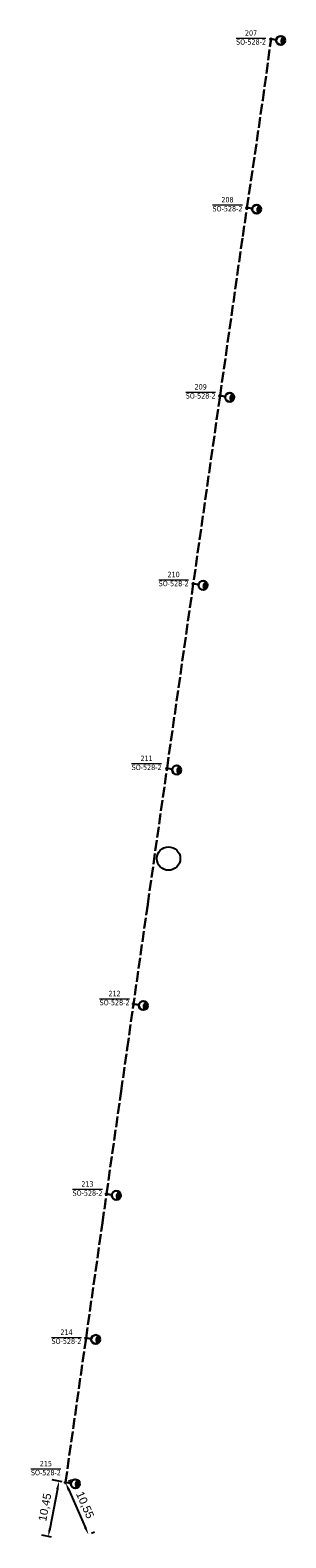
# Model space of a CAD drawing. Header units: metres. Extents: x 6462667 to 6462785, y 6040182 to 6040745.
# Tile 1 of 3: x 6462667 to 6462714, y 6040182 to 6040461. Entities that reach past the tile are written whole.
import ezdxf

# ---------------------------------------------------------------- set-up
doc = ezdxf.new("R2010")
doc.units = ezdxf.units.M
doc.linetypes.add('BUO', pattern=[2.5, 2, -0.5])
for name, color, linetype, lineweight in [('!Oświetlenie SP', 1, 'Continuous', 35), ('_linie nn proj.', 1, 'BUO', 30), ('E_O_Oświetlenie_Opis', 1, 'Continuous', 13), ('E_O_Rura_Opis', 7, 'Continuous', 13)]:
    doc.layers.add(name, color=color, linetype=linetype, lineweight=lineweight)
doc.layers.add('_dzialki', color=7, linetype='Continuous', true_color=0x0a0909)
doc.styles.get("Standard").update_dxf_attribs({"font": 'arial.ttf'})
doc.dimstyles.new('ISO-25', dxfattribs={"dimtxt": 2.5, "dimasz": 2.5, "dimexe": 1.25, "dimexo": 0.625, "dimtad": 1, "dimtxsty": 'Standard', "dimcen": 2.5, "dimadec": 0, "dimazin": 0, "dimtfac": 1, "dimtmove": 0, "dimatfit": 3, "dimfxl": 1, "dimarcsym": 0})

# ---------------------------------------------------------------- blocks, each defined once
blk = doc.blocks.new('*U28')
blk.add_hatch(color=0).paths.add_polyline_path([(2.31, -0.67, 0.241635), (2.65, 0, 0.248878), (2.29, 0.68, 0.519737)])
at = {"color": 0, "lineweight": 30}
for p, q in [((-0.11, 0.11), (0.11, -0.11)), ((-0.11, -0.11), (0.11, 0.11))]:
    blk.add_line(p, q, dxfattribs=at)
blk.add_lwpolyline([(0.15, 0), (1, 0)], dxfattribs=at)
blk.add_circle((0, 0), 0.15, dxfattribs=at)
at = {"color": 0, "linetype": 'Continuous', "lineweight": 30}
blk.add_circle((1.82, 0), 0.825, dxfattribs=at)
at = {"color": 0, "lineweight": 30}
blk.add_arc((2.77, 0.01), 0.827, 125.8639, 235.708, dxfattribs=at)
blk = doc.blocks.new('*D29')
at = {"layer": 'Defpoints', "color": 0, "transparency": 16777216}
for p in [(6462673.54, 6040192.08), (6462670.36, 6040182.05), (6462671.57, 6040181.82)]:
    blk.add_point(p, dxfattribs=at)
at = {"layer": 'E_O_Rura_Opis', "color": 0, "lineweight": -2, "transparency": 16777216}
for p, q in [((6462672.92, 6040192.2), (6462671.1, 6040192.55)), ((6462672.05, 6040190.84), (6462670.65, 6040183.52)), ((6462670.96, 6040181.94), (6462669.14, 6040182.29))]:
    blk.add_line(p, q, dxfattribs=at)
at = {"layer": 'E_O_Rura_Opis', "color": 0, "transparency": 16777216}
for points in [[(6462671.8, 6040190.88), (6462672.29, 6040190.79), (6462672.33, 6040192.31)], [(6462670.4, 6040183.57), (6462670.89, 6040183.48), (6462670.36, 6040182.05)]]:
    blk.add_solid(points, dxfattribs=at)
at = {"layer": 'E_O_Rura_Opis', "color": 0, "transparency": 16777216, "insert": (6462669.85, 6040187.47), "char_height": 1.5, "attachment_point": 5, "rotation": 79.1484}
blk.add_mtext('10,45', dxfattribs=at)
blk = doc.blocks.new('*D30')
at = {"layer": 'Defpoints', "color": 0, "transparency": 16777216}
for p in [(6462673.54, 6040192.08), (6462677.79, 6040182.43), (6462677.79, 6040182.43)]:
    blk.add_point(p, dxfattribs=at)
at = {"layer": 'E_O_Rura_Opis', "color": 0, "lineweight": -2, "transparency": 16777216}
for p, q in [((6462674.11, 6040192.33), (6462674.68, 6040192.58)), ((6462674.14, 6040190.71), (6462677.18, 6040183.8)), ((6462678.36, 6040182.68), (6462678.93, 6040182.93))]:
    blk.add_line(p, q, dxfattribs=at)
at = {"layer": 'E_O_Rura_Opis', "color": 0, "transparency": 16777216}
for points in [[(6462674.37, 6040190.81), (6462673.91, 6040190.61), (6462673.54, 6040192.08)], [(6462677.41, 6040183.9), (6462676.96, 6040183.7), (6462677.79, 6040182.43)]]:
    blk.add_solid(points, dxfattribs=at)
at = {"layer": 'E_O_Rura_Opis', "color": 0, "transparency": 16777216, "insert": (6462677.06, 6040187.87), "char_height": 1.5, "attachment_point": 5, "rotation": 293.7875}
blk.add_mtext('10,55', dxfattribs=at)

msp = doc.modelspace()

# ---------------------------------------------------------------- linework, layer by layer
at = {"layer": '_dzialki', "color": 3}
msp.add_circle((6462692.617, 6040307.784), 2.168, dxfattribs=at)
at = {"layer": '_linie nn proj.'}
for points in [[(6462707.137, 6040428.439), (6462710.053, 6040448.406), (6462711.584, 6040459.724), (6462711.584, 6040459.724)], [(6462702.149, 6040393.594), (6462702.149, 6040393.594), (6462702.149, 6040393.594), (6462706.343, 6040423.129), (6462707.137, 6040428.439)], [(6462702.149, 6040393.594), (6462697.199, 6040358.736)], [(6462697.199, 6040358.736), (6462692.55, 6040326.033)], [(6462692.552, 6040326.046), (6462688.753, 6040299.279)], [(6462688.753, 6040299.279), (6462684.955, 6040272.511)], [(6462681.134, 6040245.6), (6462681.134, 6040245.6), (6462683.84, 6040264.663), (6462684.955, 6040272.511), (6462684.955, 6040272.511), (6462684.955, 6040272.511), (6462684.955, 6040272.511)], [(6462677.335, 6040218.847), (6462677.335, 6040218.847), (6462677.335, 6040218.847), (6462680.376, 6040240.264), (6462681.134, 6040245.6), (6462681.134, 6040245.6)], [(6462677.335, 6040218.847), (6462673.537, 6040192.079)]]:
    msp.add_lwpolyline(points, dxfattribs=at)

# ---------------------------------------------------------------- block references
at = {"layer": '!Oświetlenie SP'}
for p, rotation in [((6462711.584, 6040459.724), 352.3741278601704), ((6462707.137, 6040428.439), 352.3741278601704), ((6462702.149, 6040393.594), 351.3000530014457), ((6462697.197, 6040358.723), 351.3000530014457), ((6462692.33, 6040324.484), 351.6156382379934), ((6462686.131, 6040280.798), 351.402712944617), ((6462681.134, 6040245.6), 351.33158068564), ((6462677.335, 6040218.847), 352.5724549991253), ((6462673.537, 6040192.079), 352.5724549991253)]:
    msp.add_blockref('*U28', p, dxfattribs=dict(at, rotation=rotation))

# ---------------------------------------------------------------- texts
at = {"layer": 'E_O_Oświetlenie_Opis', "color": 1, "linetype": 'Continuous', "char_height": 1, "width": 3.81393, "attachment_point": 1}
for s, insert in [('\\pxqc;{\\fTahoma|b0|i0|c238|p34;207\\P\\OSO-528-2}', (6462705.981, 6040461.377)), ('\\pxqc;{\\fTahoma|b0|i0|c238|p34;208\\P\\OSO-528-2}', (6462701.613, 6040430.454)), ('\\pxqc;{\\fTahoma|b0|i0|c238|p34;209\\P\\OSO-528-2}', (6462696.663, 6040395.758)), ('\\pxqc;{\\fTahoma|b0|i0|c238|p34;210\\P\\OSO-528-2}', (6462691.649, 6040360.958)), ('\\pxqc;{\\fTahoma|b0|i0|c238|p34;211\\P\\OSO-528-2}', (6462686.645, 6040326.859)), ('\\pxqc;{\\fTahoma|b0|i0|c238|p34;212\\P\\OSO-528-2}', (6462680.71, 6040283.254)), ('\\pxqc;{\\fTahoma|b0|i0|c238|p34;213\\P\\OSO-528-2}', (6462675.701, 6040247.928)), ('\\pxqc;{\\fTahoma|b0|i0|c238|p34;214\\P\\OSO-528-2}', (6462671.811, 6040220.455)), ('\\pxqc;{\\fTahoma|b0|i0|c238|p34;215\\P\\OSO-528-2}', (6462667.998, 6040196.084))]:
    msp.add_mtext(s, dxfattribs=dict(at, insert=insert))

# ---------------------------------------------------------------- dimensions: what is measured, and where the dimension line sits
at = {"layer": 'E_O_Rura_Opis'}
for p1, p2, distance, picture, middle in [((6462673.537, 6040192.079), (6462671.57, 6040181.82), -1.227, '*D29', (6462669.849, 6040187.468)), ((6462673.5367, 6040192.0793), (6462677.79, 6040182.43), 0, '*D30', (6462677.0601, 6040187.8703))]:
    dim = msp.add_aligned_dim(p1=p1, p2=p2, distance=distance, dimstyle='ISO-25', override={"dimtxt": 1.5, "dimasz": 1.5}, dxfattribs=at)
    dim.commit()
    dim.dimension.update_dxf_attribs({"geometry": picture, "text_midpoint": middle})

doc.saveas('drawing.dxf')
